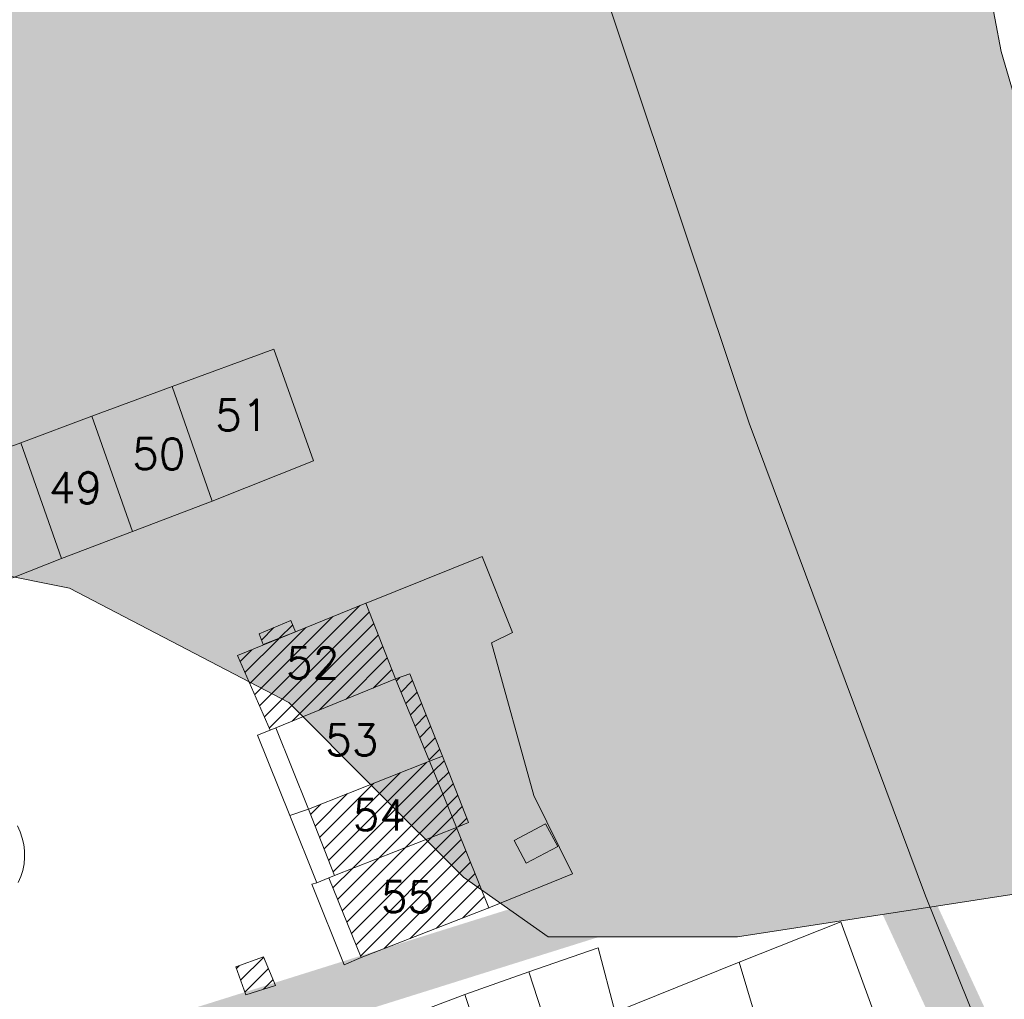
# Model space of a CAD drawing. Header units: metres. Extents: x 578835 to 593571, y 248557 to 255108.
# Tile 235 of 251: x 589950 to 590060, y 254829 to 254939. Entities that reach past the tile are written whole.
import ezdxf

# ---------------------------------------------------------------- set-up
doc = ezdxf.new("R2010")
doc.units = ezdxf.units.M
doc.linetypes.add('CACHEX2', pattern=[0.75, 0.5, -0.25])
doc.linetypes.add('SOLID_LINE', pattern=[0])
for name, color, linetype, lineweight in [('Cad-BATIMENT_BATI_LEGER13', 7, 'SOLID_LINE', 0), ('Cad-BATIMENT_BATI_PRIVE12', 7, 'SOLID_LINE', 0), ('Cad-BATIMENT_BATI_PRIVE12_HACH', 7, 'SOLID_LINE', 0), ('Cad-PARCELLAIRE_PARCELLE1', 250, 'SOLID_LINE', 0), ('Cad-PARCELLAIRE_PARCELLE1_', 250, 'SOLID_LINE', 0), ('Cad-RESEAU_ROUT_LIMITE_DE_VOIE_P23', 8, 'SOLID_LINE', 0), ('Cad-TOPONYMIE_NUMERO_DE_PARCELL182', 250, 'SOLID_LINE', 0), ('PLU', 7, 'CACHEX2', 5), ('PPRI global - contour', 152, 'Continuous', 5), ('PPRI global - hachures', 152, 'Continuous', 5)]:
    doc.layers.add(name, color=color, linetype=linetype, lineweight=lineweight)
doc.styles.add('TEXTSTYLE_45_11', font='txt.shx', dxfattribs={"oblique": 50})

msp = doc.modelspace()

# ---------------------------------------------------------------- hatches: boundary and pattern name
at = {"layer": 'Cad-BATIMENT_BATI_PRIVE12_HACH', "ltscale": 0.4}
h = msp.add_hatch(dxfattribs=at)
h.set_pattern_fill('ANSI31', color=256, scale=0.4, style=0)
h.paths.add_polyline_path([(589991.9, 254865.2), (589988.54, 254873.73), (589974.12, 254867.83), (589977.79, 254859.45), (589978.44, 254859.72)])
h = msp.add_hatch(dxfattribs=at)
h.set_pattern_fill('ANSI31', color=256, scale=0.4, style=0)
h.paths.add_polyline_path([(589976.99, 254869.08), (589980.66, 254870.5), (589980.13, 254871.79), (589976.56, 254870.27)], flags=17)
h = msp.add_hatch(dxfattribs=at)
h.set_pattern_fill('ANSI31', color=256, scale=0.4, style=0)
h.paths.add_polyline_path([(589997.16, 254856.51), (589993.5, 254865.79), (589991.9, 254865.2), (589995.72, 254855.95)])
h = msp.add_hatch(dxfattribs=at)
h.set_pattern_fill('ANSI31', color=256, scale=0.4, style=0)
h.paths.add_polyline_path([(589998.74, 254848.51), (589995.72, 254855.95), (589982.09, 254850.56), (589985.03, 254843.11)])
h = msp.add_hatch(dxfattribs=at)
h.set_pattern_fill('ANSI31', color=256, scale=0.4, style=0)
h.paths.add_polyline_path([(590000.1, 254849.06), (589997.16, 254856.51), (589995.72, 254855.95), (589998.74, 254848.51)])
h = msp.add_hatch(dxfattribs=at)
h.set_pattern_fill('ANSI31', color=256, scale=0.4, style=0)
h.paths.add_polyline_path([(590002.4, 254839.45), (589998.74, 254848.51), (589985.03, 254843.11), (589984.39, 254842.83), (589988.03, 254833.89)])
h = msp.add_hatch(dxfattribs=at)
h.set_pattern_fill('ANSI31', color=256, scale=0.4, style=0)
h.paths.add_polyline_path([(589975.04, 254829.67), (589978.41, 254830.74), (589977.06, 254833.97), (589973.95, 254832.81)])
at = {"layer": 'PPRI global - hachures', "ltscale": 0.4}
h = msp.add_hatch(dxfattribs=at)
h.set_pattern_fill('ANSI36', color=256, scale=2, style=0)
h.paths.add_polyline_path([(589867.73, 254209.52), (589862.12, 254225.78), (589839.13, 254252.12), (589793.71, 254331.72), (589779.69, 254358.07), (589761.74, 254405.72), (589751.65, 254441.03), (589748.28, 254471.86), (589752.21, 254483.63), (589766.79, 254495.41), (589774.63, 254507.53), (589774.63, 254515.94), (589773.51, 254528.83), (589766.78, 254553.5), (589753.32, 254574.24), (589734.82, 254597.78), (589712.94, 254614.04), (589679.3, 254634.22), (589664.16, 254642.06), (589645.09, 254653.84), (589631.07, 254669.53), (589626.03, 254696.61), (589626.03, 254714.55), (589629.4, 254729.12), (589637.25, 254742.58), (589650.15, 254759.39), (589671.46, 254776.21), (589678.19, 254782.38), (589691.09, 254798.07), (589702.86, 254802), (589728.66, 254801.44), (589751.09, 254794.71), (589772.4, 254786.86), (589785.3, 254776.21), (589792.03, 254762.2), (589790.91, 254745.38), (589781.93, 254730.8), (589769.04, 254728.56), (589762.31, 254719.03), (589764.55, 254710.06), (589776.33, 254706.7), (589795.39, 254703.9), (589800.44, 254690.44), (589804.37, 254676.43), (589820.07, 254670.83), (589835.21, 254679.79), (589854.28, 254699.41), (589866.61, 254731.37), (589871.1, 254763.32), (589863.81, 254799.19), (589853.71, 254829.46), (589841.38, 254852.45), (589817.82, 254868.14), (589798.2, 254882.16), (589788.66, 254912.99), (589788.1, 254932.61), (589796.51, 254952.22), (589807.17, 254965.12), (589820.07, 254976.33), (589835.21, 254989.78), (589849.79, 254992.58), (589862.13, 254990.34), (589872.78, 254979.69), (589872.78, 254966.24), (589861.57, 254953.91), (589860.44, 254941.01), (589863.81, 254924.2), (589877.27, 254910.18), (589891.85, 254902.9), (589908.11, 254891.12), (589921.57, 254879.91), (589938.39, 254878.79), (589955.22, 254875.43), (589979.89, 254862.54), (589989.43, 254853.01), (589999.52, 254842.92), (590009.05, 254836.19), (590030.36, 254836.19), (590070.18, 254842.36), (590082.52, 254844.04), (590079.3, 254858.47), (590075.1, 254875.14), (590073.23, 254890.46), (590067.89, 254908.87), (590060.01, 254935.76), (590057.87, 254947.04), (590055.52, 254958.17), (590054.24, 254970.76), (590052.86, 254978.58), (590046.39, 254997.3), (590033.57, 255034.83), (590023.88, 255060.83), (590021.74, 255066.48), (590015.07, 255080.12), (590006.83, 255091.45), (589999.43, 255100.88), (589954.56, 255082.38), (589909.7, 255061.08), (589876.05, 255040.9), (589829.51, 255015.12), (589812.12, 254999.98), (589802.03, 254978.68), (589777.92, 254947.29), (589754.29, 254925.39), (589732.98, 254912.5), (589718.4, 254901.28), (589707.18, 254877.74), (589696.43, 254864.8), (589665.59, 254857.52), (589645.96, 254862), (589631.82, 254871.08), (589625.14, 254876.25), (589594.9, 254899.64), (589546.14, 254936.69), (589528.59, 254939.61), (589485.68, 254935.71), (589455.45, 254930.84), (589457.4, 254917.19), (589271.45, 254843.83), (589174.92, 254806.04), (589453.41, 253863.98), (589983.36, 253879.56), (589972.58, 253909.07), (589973.14, 253938.22), (589964.73, 253960.64), (589906.95, 254046.02), (589873.87, 254088.06), (589868.26, 254111.6), (589873.87, 254171.02)])

# ---------------------------------------------------------------- linework, layer by layer
at = {"layer": 'Cad-BATIMENT_BATI_LEGER13'}
for points in [[(589982.09, 254850.56), (589978.44, 254859.72), (589977.79, 254859.45), (589976.36, 254858.88), (589980.01, 254849.83), (589982.09, 254850.56), (589982.09, 254850.56)], [(589982.09, 254850.56), (589978.44, 254859.72), (589977.79, 254859.45), (589976.36, 254858.88), (589980.01, 254849.83), (589982.09, 254850.56), (589982.09, 254850.56)], [(589980.01, 254849.83), (589983.04, 254842.27), (589984.39, 254842.83), (589985.03, 254843.11), (589982.09, 254850.56), (589980.01, 254849.83), (589980.01, 254849.83)], [(589980.01, 254849.83), (589983.04, 254842.27), (589984.39, 254842.83), (589985.03, 254843.11), (589982.09, 254850.56), (589980.01, 254849.83), (589980.01, 254849.83)], [(590010.14, 254846.35), (590008.77, 254848.91), (590005.22, 254847.04), (590006.58, 254844.49), (590010.14, 254846.35), (590010.14, 254846.35)], [(590010.14, 254846.35), (590008.77, 254848.91), (590005.22, 254847.04), (590006.58, 254844.49), (590010.14, 254846.35), (590010.14, 254846.35)], [(589988.03, 254833.89), (589984.39, 254842.83), (589983.04, 254842.27), (589982.48, 254842.12), (589986.12, 254833.06), (589988.03, 254833.89), (589988.03, 254833.89)], [(589988.03, 254833.89), (589984.39, 254842.83), (589983.04, 254842.27), (589982.48, 254842.12), (589986.12, 254833.06), (589988.03, 254833.89), (589988.03, 254833.89)]]:
    msp.add_lwpolyline(points, close=True, dxfattribs=at)
at = {"layer": 'Cad-BATIMENT_BATI_PRIVE12'}
for points in [[(589991.9, 254865.2), (589988.54, 254873.73), (589974.12, 254867.83), (589977.79, 254859.45), (589978.44, 254859.72), (589991.9, 254865.2), (589991.9, 254865.2)], [(589976.99, 254869.08), (589980.66, 254870.5), (589980.13, 254871.79), (589976.56, 254870.27), (589976.99, 254869.08), (589976.99, 254869.08)], [(589997.16, 254856.51), (589993.5, 254865.79), (589991.9, 254865.2), (589995.72, 254855.95), (589997.16, 254856.51), (589997.16, 254856.51)], [(589998.74, 254848.51), (589995.72, 254855.95), (589982.09, 254850.56), (589985.03, 254843.11), (589998.74, 254848.51), (589998.74, 254848.51)], [(590000.1, 254849.06), (589997.16, 254856.51), (589995.72, 254855.95), (589998.74, 254848.51), (590000.1, 254849.06), (590000.1, 254849.06)], [(590002.4, 254839.45), (589998.74, 254848.51), (589985.03, 254843.11), (589984.39, 254842.83), (589988.03, 254833.89), (590002.4, 254839.45), (590002.4, 254839.45)], [(589975.04, 254829.67), (589975.04, 254829.67), (589978.41, 254830.74), (589977.06, 254833.97), (589973.95, 254832.81), (589975.04, 254829.67), (589975.04, 254829.67)]]:
    msp.add_lwpolyline(points, close=True, dxfattribs=at)
at = {"layer": 'Cad-PARCELLAIRE_PARCELLE1'}
msp.add_lwpolyline([(590000.36, 254987.43), (590031.66, 254893.98), (590051.48, 254840.82), (590068.58, 254798.33), (590090.1, 254748.54), (590109.61, 254713.62), (590119.38, 254659.38)], dxfattribs=at)
for points in [[(589971.26, 254885.2), (589982.65, 254889.74), (589978.21, 254902.29), (589966.78, 254898.09), (589971.26, 254885.2), (589971.26, 254885.2)], [(589962.32, 254881.77), (589971.26, 254885.2), (589966.78, 254898.09), (589957.75, 254894.76), (589962.32, 254881.77), (589962.32, 254881.77)], [(589954.32, 254878.76), (589962.32, 254881.77), (589957.75, 254894.76), (589949.77, 254891.75), (589954.32, 254878.76), (589954.32, 254878.76)], [(589945.31, 254875.2), (589940.49, 254888.4), (589949.77, 254891.75), (589954.32, 254878.76), (589945.31, 254875.2), (589945.31, 254875.2)], [(589991.9, 254865.2), (589988.54, 254873.73), (589974.12, 254867.83), (589977.79, 254859.45), (589978.44, 254859.72), (589991.9, 254865.2), (589991.9, 254865.2)], [(589980.01, 254849.83), (589982.09, 254850.56), (589995.72, 254855.95), (589997.16, 254856.51), (589993.5, 254865.79), (589991.9, 254865.2), (589978.44, 254859.72), (589977.79, 254859.45), (589976.36, 254858.88), (589980.01, 254849.83), (589980.01, 254849.83)], [(589980.01, 254849.83), (589983.04, 254842.27), (589984.39, 254842.83), (589985.03, 254843.11), (589998.74, 254848.51), (590000.1, 254849.06), (589997.16, 254856.51), (589995.72, 254855.95), (589982.09, 254850.56), (589980.01, 254849.83), (589980.01, 254849.83)], [(589983.04, 254842.27), (589982.48, 254842.12), (589986.12, 254833.06), (589988.03, 254833.89), (590002.4, 254839.45), (589998.74, 254848.51), (589985.03, 254843.11), (589984.39, 254842.83), (589983.04, 254842.27), (589983.04, 254842.27)], [(590025.46, 254806.4), (590031.66, 254808.15), (590037.53, 254809.87), (590030.52, 254833.36), (590016.58, 254827.72), (590020.2, 254815.98), (590022.21, 254808.8), (590023.21, 254805.76), (590025.46, 254806.4), (590025.46, 254806.4)]]:
    msp.add_lwpolyline(points, close=True, dxfattribs=at)
at = {"layer": 'Cad-PARCELLAIRE_PARCELLE1_'}
for points in [[(589940.49, 254888.4), (589932.59, 254885.39), (589934.41, 254880.42), (589933.52, 254880.22), (589936.6, 254872.01), (589945.31, 254875.2), (589954.32, 254878.76), (589962.32, 254881.77), (589971.26, 254885.2), (589982.65, 254889.74), (589978.21, 254902.29), (589966.78, 254898.09), (589957.75, 254894.76), (589949.77, 254891.75), (589940.49, 254888.4), (589940.49, 254888.4)], [(589991.9, 254865.2), (589988.54, 254873.73), (589974.12, 254867.83), (589977.79, 254859.45), (589976.36, 254858.88), (589980.01, 254849.83), (589983.04, 254842.27), (589982.48, 254842.12), (589986.12, 254833.06), (589988.03, 254833.89), (590002.4, 254839.45), (589998.74, 254848.51), (590000.1, 254849.06), (589997.16, 254856.51), (589993.5, 254865.79), (589991.9, 254865.2), (589991.9, 254865.2)]]:
    msp.add_lwpolyline(points, close=True, dxfattribs=at)
msp.add_lwpolyline([(590037.53, 254809.87), (590030.52, 254833.36), (590016.58, 254827.72)], dxfattribs=at)
at = {"layer": 'Cad-RESEAU_ROUT_LIMITE_DE_VOIE_P23'}
for points in [[(590002.38, 254839.46), (590011.78, 254843.3), (590007.45, 254852.1), (590002.68, 254869.26), (590005.06, 254870.44), (590001.64, 254878.96), (589988.58, 254873.71)], [(589949.69, 254848.01), (589949.38, 254848.68)], [(589949.45, 254842.3), (589949.75, 254842.98), (589949.97, 254843.68), (589950.12, 254844.4), (589950.18, 254845.13), (589950.18, 254845.86), (589950.09, 254846.6), (589949.92, 254847.31), (589949.69, 254848.01)], [(590041.36, 254810.96), (590050.66, 254814.04), (590041.98, 254837.89), (590030.53, 254833.37)], [(590016.58, 254827.69), (590014.68, 254834.96), (590006.88, 254832.28)], [(590009.37, 254824.66), (590006.88, 254832.28), (589999.7, 254829.73)], [(590002.3, 254821.93), (589999.7, 254829.73), (589990.39, 254826.21), (589993.89, 254818)]]:
    msp.add_lwpolyline(points, dxfattribs=at)
at = {"layer": 'PLU', "color": 7, "ltscale": 2, "const_width": 6}
msp.add_lwpolyline([(590119.38, 254659.4), (590110.82, 254706.86), (590090.12, 254748.51), (590068.63, 254798.38), (590045.48, 254848.44), (590030.78, 254896.6), (590017.28, 254936.98), (589996.34, 254996.19), (589985.5, 255030.93), (589974.87, 255051.4), (589963, 255080.27), (589954.91, 255103.77), (589954.91, 255103.77), (589895.18, 255083.63), (589894.64, 255074.77), (589773.07, 255026.91), (589716.13, 255014.06), (589656.41, 254988.34), (589642.96, 254991.51), (589587.42, 254969.84), (589577.69, 254960.06), (589574.85, 254952.63), (589572.18, 254937.51), (589534.85, 254934.99)], dxfattribs=at)
at = {"layer": 'PLU', "ltscale": 2, "const_width": 6}
msp.add_lwpolyline([(589915.1, 254842.41), (589915.93, 254880.5), (589915.1, 254890.43), (589992.15, 254915.27), (590000.43, 254916.1), (590021.97, 254841.59), (589908.48, 254805.98), (589906.82, 254784.46)], dxfattribs=at)
at = {"layer": 'PPRI global - contour'}
msp.add_lwpolyline([(589860.44, 254941.01), (589863.81, 254924.2), (589877.27, 254910.18), (589891.85, 254902.9), (589908.11, 254891.12), (589921.57, 254879.91), (589938.39, 254878.79), (589955.22, 254875.43), (589979.89, 254862.54), (589989.43, 254853.01), (589999.52, 254842.92), (590009.05, 254836.19), (590030.36, 254836.19), (590070.18, 254842.36), (590082.52, 254844.04), (590079.3, 254858.47), (590075.1, 254875.14), (590073.23, 254890.46), (590067.89, 254908.87), (590060.01, 254935.76), (590057.87, 254947.04)], dxfattribs=at).dxf.unprotected_set("ltscale", 0)

# ---------------------------------------------------------------- texts
at = {"layer": 'Cad-TOPONYMIE_NUMERO_DE_PARCELL182', "style": 'TEXTSTYLE_45_11'}
for s, p in [('51', (589971.61, 254893.15)), ('50', (589962.26, 254888.79)), ('49', (589952.89, 254884.98)), ('52', (589979.57, 254865.28)), ('53', (589983.97, 254856.62)), ('54', (589987.07, 254848.19)), ('55', (589990.24, 254838.98))]:
    msp.add_text(s, height=3.491, rotation=359.5887, dxfattribs=at).set_placement(p)

doc.saveas('drawing.dxf')
